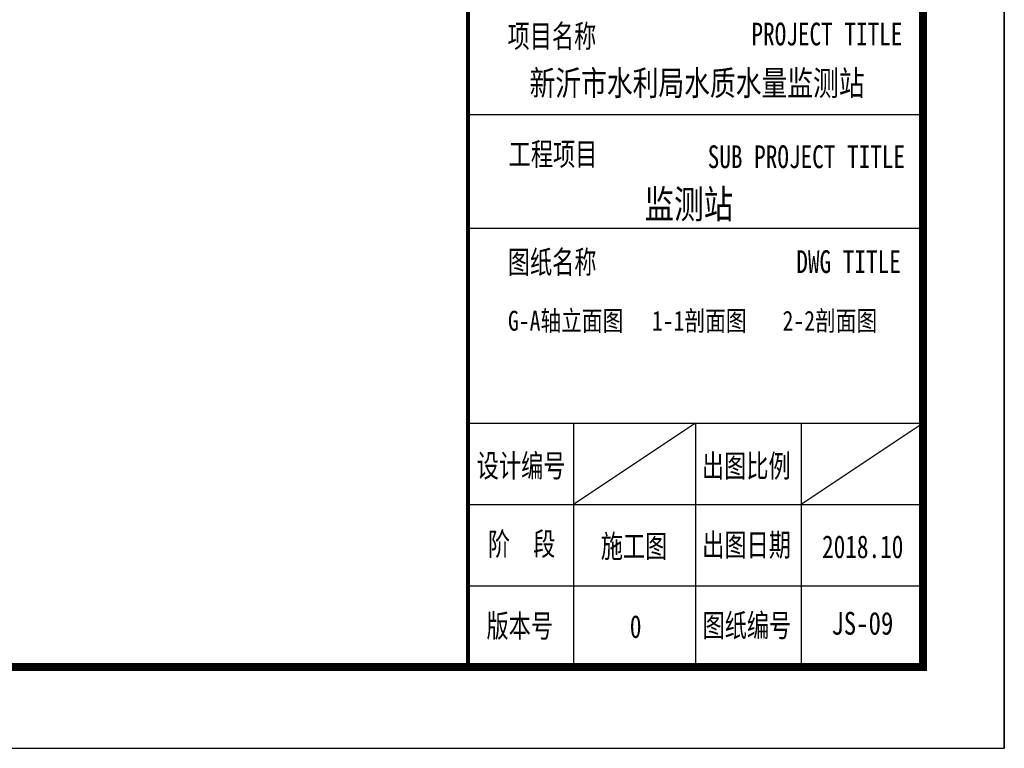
# Model space of a CAD drawing. Header units: inches. Extents: x 224620 to 3435104, y 247406 to 993300.
# Tile 35 of 110: x 322794 to 334909, y 318223 to 327188. Entities that reach past the tile are written whole.
import ezdxf
from ezdxf.enums import TextEntityAlignment as Align

# ---------------------------------------------------------------- set-up
doc = ezdxf.new("R2010")
doc.units = ezdxf.units.IN
doc.header["$MEASUREMENT"] = 0
doc.layers.add('PUB_TITLE', color=4, linetype='Continuous')
doc.layers.add('TK', color=7, linetype='Continuous')
doc.styles.add('-宋体', font='txt', dxfattribs={"width": 0.8})
doc.styles.add('TKHZ1', font='txt', dxfattribs={"width": 0.8})

# ---------------------------------------------------------------- blocks, each defined once
blk = doc.blocks.new('wrtgtg')
at = {"color": 4}
for p, q in [((7804, -4841), (7804, 52559)), ((7804, -2434), (7804, -2434)), ((2146, -4841), (7804, -4841))]:
    blk.add_line(p, q, dxfattribs=at)
at = {"color": 251}
for p, q in [((5004, -1841), (3504, -2841)), ((7804, -1841), (6304, -2841))]:
    blk.add_line(p, q, dxfattribs=at)
at = {"layer": 'PUB_TITLE'}
for p, q in [((8804, 53559), (8804, -5841)), ((7804, -4841), (7804, 52559)), ((2204, 1959), (7804, 1959)), ((2204, 559), (7804, 559)), ((2204, -1841), (7804, -1841)), ((3504, -1841), (3504, -4841)), ((5004, -1841), (5004, -4841)), ((6304, -1841), (6304, -4841)), ((2204, -2841), (7804, -2841)), ((2204, -3841), (7804, -3841))]:
    blk.add_line(p, q, dxfattribs=at)
blk.add_lwpolyline([(-75296, -5841), (8804, -5841), (8804, 53559), (-75296, 53559)], close=True, dxfattribs=at)
at = {"layer": 'PUB_TITLE', "const_width": 100}
blk.add_lwpolyline([(-72796, -4841), (7804, -4841), (7804, 52559), (-72796, 52559)], close=True, dxfattribs=at)
at = {"layer": 'PUB_TITLE', "const_width": 50}
blk.add_lwpolyline([(2204, -4841), (2204, 52559)], dxfattribs=at)
at = {"layer": 'TK', "style": '-宋体', "width": 0.75}
for s, p in [('项目名称', (2692, 2782)), ('PROJECT TITLE', (5693, 2808, 0)), ('图纸名称', (2695, 2)), ('DWG TITLE', (6245, 7, 0)), ('设计编号', (2313, -2504, 0)), ('出图比例', (5084, -2507, 0)), ('阶  段', (2449, -3467, 0)), ('施工图', (3839, -3495, 0)), ('出图日期', (5087, -3478, 0)), ('版本号', (2433, -4475, 0)), ('0', (4197, -4483, 0)), ('图纸编号', (5091, -4469, 0))]:
    blk.add_text(s, height=280, dxfattribs=at).set_placement(p)
at = {"layer": 'TK'}
for s, height, style, width, p in [('新沂市水利局水质水量监测站', 304.92, 'TKHZ1', 0.8, (5024, 2192)), ('监测站', 350, 'TKHZ1', 0.8, (4923, 680)), ('2018.10', 280, '-宋体', 0.75, (7062, -3501))]:
    blk.add_text(s, height=height, dxfattribs=dict(at, style=style, width=width)).set_placement(p, align=Align.CENTER)
at = {"layer": 'TK', "style": '-宋体', "width": 0.75}
for s, p in [('工程项目', (3252, 1473)), ('SUB PROJECT TITLE', (6369, 1438))]:
    blk.add_text(s, height=280, dxfattribs=at).set_placement(p, align=Align.MIDDLE)

msp = doc.modelspace()

# ---------------------------------------------------------------- block references
msp.add_blockref('wrtgtg', (326104.7, 324064.1))

# ---------------------------------------------------------------- texts
at = {"style": 'TKHZ1', "width": 0.8}
for s, p in [('G-A轴立面图', (329511.8, 323361.4)), ('1-1剖面图', (331156, 323361.4)), ('2-2剖面图', (332762.3, 323361.4))]:
    msp.add_text(s, height=245, dxfattribs=at).set_placement(p, align=Align.CENTER)
at = {"layer": 'TK', "style": 'TKHZ1', "width": 0.8}
msp.add_text('JS-09', height=280, dxfattribs=at).set_placement((333162.6, 319621.2), align=Align.CENTER)

doc.saveas('drawing.dxf')
